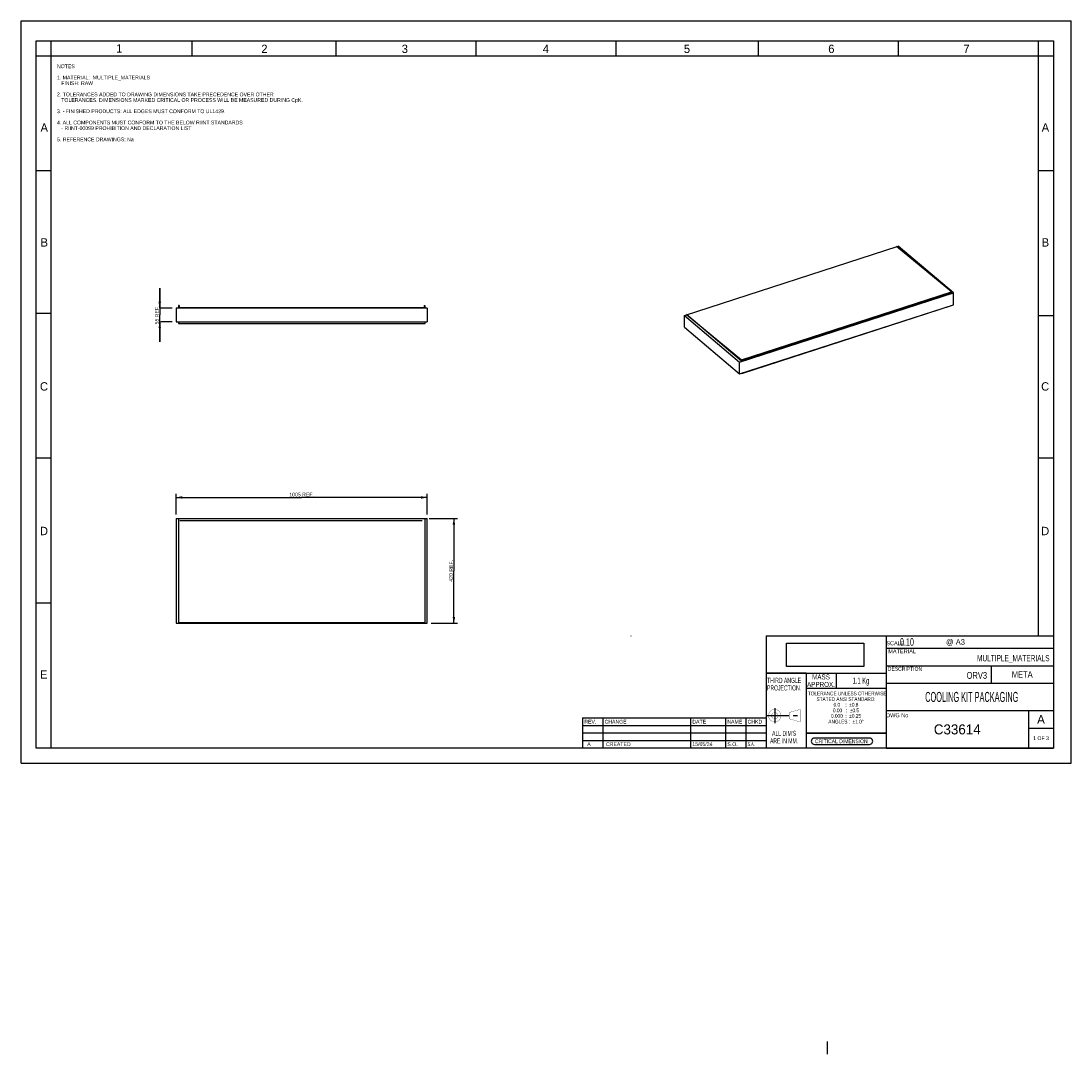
# Model space of a CAD drawing. Header units: millimetres. Extents: x 0 to 4200, y -1164 to 2970.
import ezdxf

# ---------------------------------------------------------------- set-up
doc = ezdxf.new("R2010")
doc.units = ezdxf.units.MM
doc.header["$LTSCALE"] = 231
doc.linetypes.add('CENTER', pattern=[0.6, 0.375, -0.075, 0.075, -0.075])
doc.layers.get('0').update_dxf_attribs({"linetype": 'CONTINUOUS'})
doc.styles.get("Standard").update_dxf_attribs({"font": 'txt', "width": 0.9})
doc.styles.add('TEXTSTYLE_2', font='txt')
doc.styles.add('TEXTSTYLE_3', font='txt', dxfattribs={"width": 0.75})
doc.styles.add('TEXTSTYLE_4', font='txt', dxfattribs={"width": 0.6})
doc.styles.add('TEXTSTYLE_5', font='txt', dxfattribs={"width": 0.8})
doc.styles.add('TEXTSTYLE_6', font='txt', dxfattribs={"width": 0.625})
doc.styles.add('TEXTSTYLE_7', font='txt', dxfattribs={"width": 0.55})
doc.styles.add('TEXTSTYLE_8', font='cgomg.ttf')
doc.dimstyles.new('DIMSTYLE_1', dxfattribs={"dimtxt": 15, "dimasz": 25, "dimexe": 1.5, "dimexo": 1.5, "dimgap": 0.375, "dimtad": 1, "dimdec": 0, "dimzin": 0, "dimdsep": 46, "dimtxsty": 'Standard', "dimblk": '_FILLED', "dimblk1": '_FILLED', "dimblk2": '_FILLED', "dimcen": 0.09, "dimazin": 0, "dimtp": 0.8, "dimtm": 0.8, "dimtfac": 1, "dimtdec": 0, "dimtofl": 0, "dimtmove": 0, "dimatfit": 3, "dimldrblk": '_FILLED', "dimfxl": 0, "dimtolj": 1, "dimtzin": 0, "dimarcsym": 0})
doc.dimstyles.new('DIMSTYLE_2', dxfattribs={"dimtxt": 15, "dimasz": 25, "dimexe": 1.5, "dimexo": 1.5, "dimgap": 0.375, "dimtad": 1, "dimdec": 0, "dimzin": 0, "dimdsep": 46, "dimtxsty": 'Standard', "dimblk": '_FILLED', "dimblk1": '_FILLED', "dimblk2": '_FILLED', "dimcen": 0.09, "dimazin": 0, "dimtp": 1.2, "dimtm": 1.2, "dimtfac": 1, "dimtdec": 0, "dimtofl": 0, "dimtmove": 0, "dimatfit": 3, "dimldrblk": '_FILLED', "dimfxl": 0, "dimtolj": 1, "dimtzin": 0, "dimarcsym": 0})
doc.dimstyles.new('DIMSTYLE_3', dxfattribs={"dimtxt": 15, "dimasz": 25, "dimexe": 1.5, "dimexo": 1.5, "dimgap": 0.375, "dimtad": 1, "dimdec": 0, "dimzin": 0, "dimdsep": 46, "dimtxsty": 'Standard', "dimblk": '_FILLED', "dimblk1": '_FILLED', "dimblk2": '_FILLED', "dimcen": 0.09, "dimazin": 0, "dimtp": 0.3, "dimtm": 0.3, "dimtfac": 1, "dimtdec": 0, "dimtofl": 0, "dimtmove": 0, "dimatfit": 3, "dimldrblk": '_FILLED', "dimfxl": 0, "dimtolj": 1, "dimtzin": 0, "dimarcsym": 0})
picture_1 = doc.add_image_def('image1.png', size_in_pixel=(1826, 550))

# ---------------------------------------------------------------- blocks, each defined once
blk = doc.blocks.new('_FILLED')
at = {"color": 0, "linetype": 'ByBlock'}
blk.add_solid([(0, 0), (-1, 0.2), (-1, -0.2)], dxfattribs=at)
blk = doc.blocks.new('*D1')
at = {"color": 2, "linetype": 'Continuous'}
for p, q in [((1632, 979.5), (1746.6, 979.5)), ((1731.6, 979.5), (1731.6, 769.5)), ((1731.6, 559.5), (1731.6, 769.5)), ((1640, 559.5), (1746.6, 559.5))]:
    blk.add_line(p, q, dxfattribs=at)
at = {"color": 2, "linetype": 'Continuous', "xscale": 25, "yscale": 25, "zscale": 25}
for p, rotation in [((1731.6, 979.5), 90), ((1731.6, 559.5), 270)]:
    blk.add_blockref('_FILLED', p, dxfattribs=dict(at, rotation=rotation))
at = {"color": 2, "linetype": 'Continuous', "insert": (1712.8, 769.5), "char_height": 15, "width": 108, "attachment_point": 2, "rotation": 90, "line_spacing_factor": 0.9}
blk.add_mtext('420 REF.', dxfattribs=at)
blk = doc.blocks.new('*D2')
at = {"color": 2, "linetype": 'Continuous'}
for p, q in [((620, 994.5), (620, 1078.3)), ((620, 1063.3), (1122.5, 1063.3)), ((1625, 1063.3), (1122.5, 1063.3)), ((1625, 994.5), (1625, 1078.3))]:
    blk.add_line(p, q, dxfattribs=at)
at = {"color": 2, "linetype": 'Continuous', "xscale": 25, "yscale": 25, "zscale": 25, "rotation": 180}
blk.add_blockref('_FILLED', (620, 1063.3), dxfattribs=at)
at = {"color": 2, "linetype": 'Continuous', "xscale": 25, "yscale": 25, "zscale": 25}
blk.add_blockref('_FILLED', (1625, 1063.3), dxfattribs=at)
at = {"color": 2, "linetype": 'Continuous', "insert": (1122.5, 1082.1), "char_height": 15, "width": 121.5, "attachment_point": 2, "line_spacing_factor": 0.9}
blk.add_mtext('1005 REF.', dxfattribs=at)
blk = doc.blocks.new('*D3')
at = {"color": 2, "linetype": 'Continuous'}
for p, q in [((554.9, 1821.2), (554.9, 1901.2)), ((554.9, 1901.2), (554.9, 1793.7)), ((605, 1821.2), (558.7, 1821.2)), ((554.9, 1686.2), (554.9, 1793.7)), ((554.9, 1766.2), (554.9, 1686.2)), ((605, 1766.2), (558.7, 1766.2))]:
    blk.add_line(p, q, dxfattribs=at)
at = {"color": 2, "linetype": 'Continuous', "xscale": 25, "yscale": 25, "zscale": 25}
for p, rotation in [((554.9, 1821.2), 270), ((554.9, 1766.2), 90)]:
    blk.add_blockref('_FILLED', p, dxfattribs=dict(at, rotation=rotation))
at = {"color": 2, "linetype": 'Continuous', "insert": (536.2, 1793.7), "char_height": 15, "width": 94.5, "attachment_point": 2, "rotation": 90, "line_spacing_factor": 0.9}
blk.add_mtext('55 REF.', dxfattribs=at)

msp = doc.modelspace()

# ---------------------------------------------------------------- linework, layer by layer
at = {"color": 7, "linetype": 'Continuous'}
for p, q in [((0, 0), (0, 2970)), ((0, 2970), (4200, 2970)), ((4200, 0), (4200, 2970)), ((60, 60), (60, 2890)), ((60, 2890), (4130, 2890)), ((120, 60), (120, 2890)), ((684.4, 2833), (684.4, 2888.6)), ((1260, 2830), (1260, 2890)), ((1820, 2830), (1820, 2890)), ((2380, 2830), (2380, 2890)), ((2950, 2830), (2950, 2890)), ((3510, 2830), (3510, 2890)), ((4070, 510), (4070, 2890)), ((4130, 2890), (4130, 60)), ((60, 2830), (4130, 2830)), ((120, 2370), (60, 2370)), ((4130, 2370), (4070, 2370)), ((2653.8, 1792), (3509.1, 2069.2)), ((3721.5, 1886.7), (3502.3, 2067)), ((3729.7, 1881.5), (3509.1, 2069.2)), ((2874.4, 1604.3), (3729.7, 1881.5)), ((2881.5, 1614.5), (3721.5, 1886.7)), ((3721.5, 1880.4), (2883.3, 1608.8)), ((3721.5, 1880.4), (3721.5, 1886.7)), ((3729.7, 1834.7), (3729.7, 1881.5)), ((620, 1821.2), (620, 1766.2)), ((1625, 1821.2), (620, 1821.2)), ((630, 1831), (630, 1821.2)), ((632, 1831), (630, 1831)), ((632, 1831), (632, 1821.2)), ((632, 1823.8), (1613, 1823.8)), ((1613, 1831), (1615, 1831)), ((1613, 1831), (1613, 1821.2)), ((1615, 1831), (1615, 1821.2)), ((1615, 1823.8), (1617, 1823.8)), ((1617, 1821.2), (1617, 1823.8)), ((1625, 1821.2), (1625, 1766.2)), ((2874.4, 1557.5), (3729.7, 1834.7)), ((2883.8, 1559.3), (3722.1, 1831)), ((3722.1, 1831), (3722, 1832.2)), ((120, 1800), (60, 1800)), ((620, 1766.2), (1625, 1766.2)), ((630, 1766.2), (630, 1758.9)), ((1617, 1758.9), (1617, 1766.2)), ((2653.8, 1745.2), (2653.8, 1792)), ((2653.8, 1792), (2874.4, 1604.3)), ((2881.5, 1608.3), (2662.4, 1794.8)), ((2662.4, 1794.8), (2881.5, 1614.5)), ((4130, 1790), (4070, 1790)), ((630, 1758.9), (1617, 1758.9)), ((2653.8, 1745.2), (2874.4, 1557.5)), ((2874.4, 1557.5), (2874.4, 1604.3)), ((2881.5, 1614.5), (2881.5, 1608.3)), ((2881.5, 1608.3), (2883.2, 1608.9)), ((2883.3, 1608.8), (2883.2, 1615)), ((2883.2, 1615), (2883.2, 1608.9)), ((2883.2, 1608.9), (2883.3, 1608.8)), ((2882.8, 1560.2), (2883.8, 1559.3)), ((2883.8, 1559.3), (2883.8, 1560.6)), ((120, 1220), (60, 1220)), ((4130, 1220), (4070, 1220)), ((620, 979.5), (620, 559.5)), ((620, 979.5), (1625, 979.5)), ((630, 979.5), (630, 562.2)), ((1605, 969.5), (635, 969.5)), ((1617, 562.2), (1617, 979.5)), ((1625, 559.5), (1625, 979.5)), ((120, 640), (60, 640)), ((620, 559.5), (1625, 559.5)), ((630, 562.2), (1617, 562.2)), ((1617, 562.1), (632, 562.1)), ((2440, 508), (2439.9, 507.9)), ((3460, 510), (3460, 60)), ((3140, 360), (2980.4, 360.1)), ((3140, 360), (3140, 60)), ((3460, 120), (3140, 120)), ((3394.2, 100.5), (3173.8, 100.2)), ((4130, 60), (60, 60)), ((3173.8, 74.9), (3394.2, 74.9)), ((0, 0), (4200, 0)), ((3225.5, -1164.1), (3225.5, -1114.1))]:
    msp.add_line(p, q, dxfattribs=at)
at = {"color": 2, "linetype": 'Continuous'}
for p, q in [((2980.5, 510), (3460, 510)), ((2980.5, 510), (2980.5, 360)), ((3460, 510), (4130, 510)), ((3460, 510), (3460, 60)), ((3460, 510), (3460, 360)), ((4130, 510), (4130, 60)), ((3460, 460), (4130, 460)), ((3460, 390), (4130, 390)), ((3880, 390), (3880, 320)), ((2980.3, 360.1), (2980, 60)), ((2980.5, 360), (3460, 360)), ((3140, 360), (3460, 360)), ((3140, 360), (3140, 120)), ((3260, 360), (3260, 300)), ((3460, 360), (3460, 120)), ((3140, 300), (3460, 300)), ((3460, 320), (4130, 320)), ((3460, 210), (4130, 210)), ((4030, 210), (4030, 60)), ((4030, 210), (4030, 100)), ((2246.6, 180.9), (2980.6, 180.9)), ((2246.6, 180.9), (2246.6, 60.9)), ((2327.6, 180.9), (2327.6, 60.9)), ((2678.6, 180.9), (2678.6, 60.9)), ((2818.6, 180.9), (2818.6, 60.9)), ((2899.6, 180.9), (2899.6, 60.9)), ((2980.6, 180.9), (2980.6, 60.9)), ((2246.6, 150.9), (2980.6, 150.9)), ((4030, 140), (4130, 140)), ((4030, 140), (4130, 140)), ((2246.6, 120.9), (2980.6, 120.9)), ((2246.6, 90.9), (2980.6, 90.9)), ((3140, 120), (3460, 120)), ((2246.6, 60.9), (2980.6, 60.9)), ((3460, 60), (4130, 60))]:
    msp.add_line(p, q, dxfattribs=at)
at = {"color": 7, "linetype": 'CENTER'}
for p, q in [((3015.1, 220), (3015.1, 160)), ((2985.1, 190), (3122.6, 190))]:
    msp.add_line(p, q, dxfattribs=at)
at = {"color": 2, "linetype": 'Continuous', "const_width": 1}
for points in [[(2990.1, 190, 1), (3040.1, 190, 1)], [(3002.6, 190, 1), (3027.6, 190, 1)]]:
    msp.add_lwpolyline(points, format="xyb", close=True, dxfattribs=at)
for points in [[(3072.6, 202.5), (3116.4, 215)], [(3116.4, 215), (3116.4, 165)], [(3072.6, 177.5), (3072.6, 202.5)], [(3116.4, 165), (3072.6, 177.5)]]:
    msp.add_lwpolyline(points, dxfattribs=at)
at = {"color": 7, "linetype": 'Continuous'}
for centre, radius, start, end in [((3173.8, 87.6), 12.7, 89.8424, 270), ((3394.2, 87.7), 12.8, 270, 90.0868)]:
    msp.add_arc(centre, radius, start, end, dxfattribs=at)

# ---------------------------------------------------------------- texts
at = {"color": 2, "linetype": 'Continuous', "line_spacing_factor": 0.9}
for s, insert, char_height, width, attachment_point, style in [('1', (380.4, 2876.8), 33.4, 33.373, 1, 'TEXTSTYLE_2'), ('2', (961.3, 2875.2), 33.4, 33.373, 1, 'TEXTSTYLE_2'), ('3', (1522.9, 2875.2), 33.4, 33.373, 1, 'TEXTSTYLE_2'), ('4', (2087.1, 2875.2), 33.4, 33.373, 1, 'TEXTSTYLE_2'), ('5', (2651.4, 2875.2), 33.4, 33.373, 1, 'TEXTSTYLE_2'), ('6', (3229, 2875.2), 33.4, 33.373, 1, 'TEXTSTYLE_2'), ('7', (3769.5, 2875.2), 33.4, 33.373, 1, 'TEXTSTYLE_2'), ('A', (78.1, 2560.5), 33.4, 33.373, 1, 'TEXTSTYLE_2'), ('A', (4082.8, 2560.5), 33.4, 33.373, 1, 'TEXTSTYLE_2'), ('B', (78.1, 2100.6), 33.4, 33.373, 1, 'TEXTSTYLE_2'), ('B', (4082.8, 2100.6), 33.4, 33.373, 1, 'TEXTSTYLE_2'), ('C', (75.8, 1524.3), 33.4, 33.373, 1, 'TEXTSTYLE_2'), ('C', (4080.5, 1524.3), 33.4, 33.373, 1, 'TEXTSTYLE_2'), ('D', (75.8, 945.7), 33.4, 33.373, 1, 'TEXTSTYLE_2'), ('D', (4080.5, 945.7), 33.4, 33.373, 1, 'TEXTSTYLE_2'), ('SCALE', (3461.3, 487.8), 16.02, 80.096, 1, 'TEXTSTYLE_2'), ('     0.10', (3475.8, 500), 30, 162, 1, 'TEXTSTYLE_4'), ('@ A3', (3700.1, 496.1), 22.5, 90, 1, 'TEXTSTYLE_2'), ('MATERIAL', (3469.2, 455.7), 16.02, 128.154, 1, 'TEXTSTYLE_2'), ('MULTIPLE_MATERIALS ', (4114.2, 432.5), 25, 296.875, 3, 'TEXTSTYLE_6'), ('DESCRIPTION', (3467.2, 385.4), 16.019, 132.159, 1, 'TEXTSTYLE_3'), ('E', (75.8, 371.7), 33.4, 33.373, 1, 'TEXTSTYLE_2'), ("THIRD ANGLE\\PPROJECTION.\\P \\P \\P \\P \\P \\PALL DIM'S\\PARE IN MM.", (3052.4, 341.4), 20.2, 133.32, 2, 'TEXTSTYLE_4'), ('MASS\\PAPPROX.', (3200, 355), 20, 105, 2, 'TEXTSTYLE_3'), ('1.1 Kg', (3360, 342.5), 25, 82.5, 2, 'TEXTSTYLE_7'), ('ORV3', (3864.2, 365), 27.5, 82.5, 3, 'TEXTSTYLE_3'), ('META', (4005, 367.5), 25, 75, 2, 'TEXTSTYLE_3'), (' \\H15.0;TOLERANCE UNLESS OTHERWISE \\PSTATED ANSi STANDARD:\\P0.0    :  \\fgdt;{\\fgdt;`}\\ftxt;0.8\\P0.00   :  \\fgdt;{\\fgdt;`}\\ftxt;0.5\\P0.000  :  \\fgdt;{\\fgdt;`}\\ftxt;0.25\\PANGLES :  \\fgdt;{\\fgdt;`}\\ftxt;1.0\\fgdt;{\\fgdt;~}', (3300, 286.2), 35, 330, 2, 'TEXTSTYLE_3'), ('  COOLING KIT PACKAGING', (3795, 285), 40, 506, 2, 'TEXTSTYLE_7'), ('DWG No', (3460.7, 199.6), 16.02, 96.116, 1, 'TEXTSTYLE_2'), ('A', (4080, 192.5), 35, 34.043, 2, 'TEXTSTYLE_8'), ('C33614', (3745, 155), 40, 240, 2, 'TEXTSTYLE_2'), ('CRITICAL DIMENSION', (3175.9, 94.9), 15, 216, 1, 'TEXTSTYLE_5'), ('S.A. ', (2906.4, 83.4), 15, 45, 1, 'TEXTSTYLE_4')]:
    msp.add_mtext(s, dxfattribs=dict(at, insert=insert, char_height=char_height, width=width, attachment_point=attachment_point, style=style))
at = {"color": 2, "linetype": 'Continuous', "char_height": 15, "line_spacing_factor": 0.9}
for s, insert, width, attachment_point in [('NOTES\\P \\P1. MATERIAL:  MULTIPLE_MATERIALS \\P   FINISH: RAW\\P \\P2. TOLERANCES ADDED TO DRAWING DIMENSIONS TAKE PRECEDENCE OVER OTHER \\P   TOLERANCES. DIMENSIONS MARKED CRITICAL OR PROCESS WILL BE MEASURED DURING CpK.\\P \\P3. - FINISHED PRODUCTS: ALL EDGES MUST CONFORM TO UL1439.\\P \\P4. ALL COMPONENTS MUST CONFORM TO THE BELOW RIINT STANDARDS\\P   - RIINT-00099 PROHIBITION AND DECLARATION LIST\\P \\P5. REFERENCE DRAWINGS: Na', (143.9, 2796.2), 1093.5, 1), ('REV.', (2253.4, 173.4), 54, 1), ('CHANGE', (2334.4, 173.4), 81, 1), ('DATE', (2685.4, 173.4), 54, 1), ('NAME', (2825.4, 173.4), 54, 1), ('CHKD', (2906.4, 173.4), 54, 1), ('15/05/24', (2685.4, 83.4), 108, 1), ('1 OF 3', (4080, 107.5), 81, 2), ('  A', (2253.4, 83.4), 40.5, 1), (' CREATED', (2334.4, 83.4), 108, 1), ('S.O.', (2825.4, 83.4), 54, 1)]:
    msp.add_mtext(s, dxfattribs=dict(at, insert=insert, width=width, attachment_point=attachment_point))

# ---------------------------------------------------------------- dimensions: what is measured, and where the dimension line sits
at = {"color": 2, "linetype": 'Continuous'}
for base, p1, p2, angle, dimstyle, picture, middle in [((554.9, 1821.2), (606.5, 1766.2), (606.5, 1821.2), 90, 'DIMSTYLE_3', '*D3', (554.9, 1793.7)), ((620, 1063.3), (1625, 993), (620, 993), 180, 'DIMSTYLE_2', '*D2', (1122.5, 1063.3)), ((1731.6, 559.5), (1630.5, 979.5), (1638.5, 559.5), 270, 'DIMSTYLE_1', '*D1', (1731.6, 769.5))]:
    dim = msp.add_linear_dim(base=base, p1=p1, p2=p2, angle=angle, text='<> REF.', dimstyle=dimstyle, dxfattribs=at)
    dim.commit()
    dim.dimension.update_dxf_attribs({"geometry": picture, "text_midpoint": middle, "dimtype": 160})

# ---------------------------------------------------------------- pictures from other files: only their frames are drawn
at = {"color": 7, "linetype": 'Continuous'}
image = msp.add_image(picture_1, insert=(3062.2, 386.5), size_in_units=(309.2, 93.1), dxfattribs=at)
image.dxf.flags = 11

doc.saveas('drawing.dxf')
